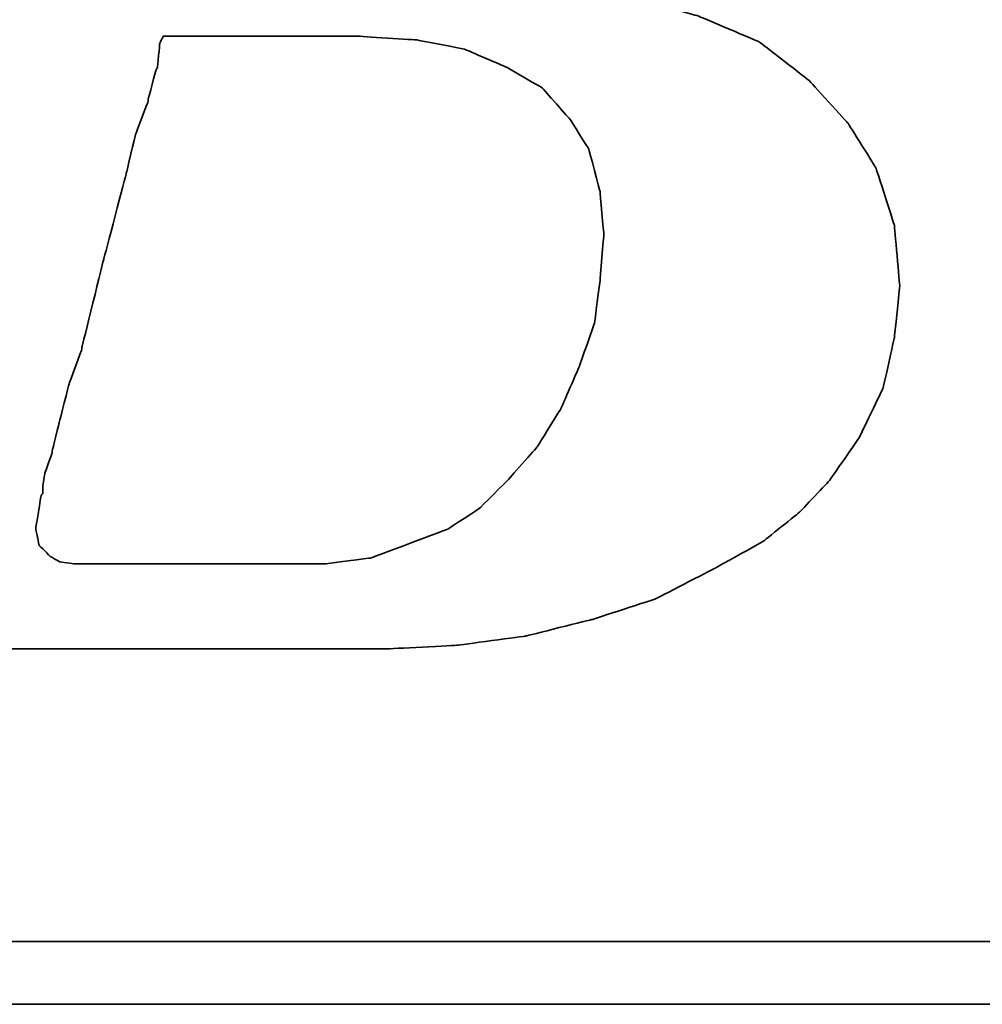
# Model space of a CAD drawing. Header units: millimetres. Extents: x 20 to 369, y 420 to 544.
# Tile 29 of 53: x 288.29 to 290.23, y 456.07 to 458.05. Entities that reach past the tile are written whole.
import ezdxf

# ---------------------------------------------------------------- set-up
doc = ezdxf.new("R2010")
doc.units = ezdxf.units.MM
doc.layers.add('DIM', color=4, linetype='CONTINUOUS')
doc.layers.add('layer 1', color=7, linetype='CONTINUOUS')

# ---------------------------------------------------------------- blocks, each defined once
blk = doc.blocks.new('TBI MOTION logo(完整正式版)')
at = {"layer": 'layer 1', "color": 22, "lineweight": 35}
for points, knots in [([(-64.65375, -6.86375), (-64.65375, -6.86375), (-64.84375, -7.29625), (-64.84375, -7.29625), (-64.84375, -7.29625), (-64.84375, -7.29625), (-64.86875, -7.34375), (-64.86875, -7.34375), (-64.86875, -7.34375), (-64.86875, -7.34375), (-64.86875, -7.36875), (-64.86875, -7.36875), (-64.86875, -7.36875), (-64.86875, -7.36875), (-65.15375, -7.65375), (-65.15375, -7.65375), (-65.15375, -7.65375), (-65.15375, -7.65375), (-65.17875, -7.65375), (-65.17875, -7.65375), (-65.17875, -7.65375), (-65.17875, -7.65375), (-65.20375, -7.67875), (-65.20375, -7.67875), (-65.20375, -7.67875), (-65.20375, -7.67875), (-65.58875, -7.87125), (-65.58875, -7.87125), (-65.58875, -7.87125), (-65.58875, -7.87125), (-65.63375, -7.87125), (-65.63375, -7.87125), (-65.63375, -7.87125), (-65.63375, -7.87125), (-65.65875, -7.89375), (-65.65875, -7.89375), (-65.65875, -7.89375), (-65.65875, -7.89375), (-66.09375, -7.94375), (-66.09375, -7.94375), (-66.09375, -7.94375), (-66.09375, -7.94375), (-66.11375, -7.94375), (-66.11375, -7.94375), (-66.11375, -7.94375), (-66.11375, -7.94375), (-66.16375, -7.94375), (-66.16375, -7.94375), (-66.16375, -7.94375), (-66.16375, -7.94375), (-66.30875, -7.94375), (-66.30875, -7.94375), (-66.30875, -7.94375), (-66.30875, -7.94375), (-66.69375, -7.94375), (-66.69375, -7.94375), (-66.69375, -7.94375), (-66.69375, -7.94375), (-67.07375, -7.94375), (-67.07375, -7.94375), (-67.07375, -7.94375), (-67.07375, -7.94375), (-67.12375, -7.94375), (-67.12375, -7.94375), (-67.12375, -7.94375), (-67.12375, -7.94375), (-67.12375, -7.96625), (-67.12375, -7.96625), (-67.12375, -7.96625), (-67.12375, -7.96625), (-67.14875, -7.99125), (-67.14875, -7.99125), (-67.14875, -7.99125), (-67.14875, -7.99125), (-67.24375, -8.34875), (-67.24375, -8.34875), (-67.24375, -8.34875), (-67.24375, -8.34875), (-67.31375, -8.68625), (-67.31375, -8.68625), (-67.31375, -8.68625), (-67.31375, -8.68625), (-67.26875, -8.68625), (-67.26875, -8.68625), (-67.26875, -8.68625), (-67.26875, -8.68625), (-67.07375, -8.68625), (-67.07375, -8.68625), (-67.07375, -8.68625), (-67.07375, -8.68625), (-66.54875, -8.68625), (-66.54875, -8.68625), (-66.54875, -8.68625), (-66.54875, -8.68625), (-65.82625, -8.68625), (-65.82625, -8.68625), (-65.82625, -8.68625), (-65.82625, -8.68625), (-65.01375, -8.68625), (-65.01375, -8.68625), (-65.01375, -8.68625), (-65.01375, -8.68625), (-64.05375, -8.68625), (-64.05375, -8.68625), (-64.05375, -8.68625), (-64.05375, -8.68625), (-62.08375, -8.68625), (-62.08375, -8.68625), (-62.08375, -8.68625), (-62.08375, -8.68625), (-60.06875, -8.68625), (-60.06875, -8.68625), (-60.06875, -8.68625), (-60.06875, -8.68625), (-59.10875, -8.68625), (-59.10875, -8.68625), (-59.10875, -8.68625), (-59.10875, -8.68625), (-58.29375, -8.68625), (-58.29375, -8.68625), (-58.29375, -8.68625), (-58.29375, -8.68625), (-57.57375, -8.68625), (-57.57375, -8.68625), (-57.57375, -8.68625), (-57.57375, -8.68625), (-57.04875, -8.68625), (-57.04875, -8.68625), (-57.04875, -8.68625), (-57.04875, -8.68625), (-56.85375, -8.68625), (-56.85375, -8.68625), (-56.85375, -8.68625), (-56.85375, -8.68625), (-56.70875, -8.68625), (-56.70875, -8.68625), (-56.70875, -8.68625), (-56.70875, -8.68625), (-56.61375, -8.68625), (-56.61375, -8.68625), (-56.61375, -8.68625), (-56.61375, -8.68625), (-56.56875, -8.68625), (-56.56875, -8.68625), (-56.56875, -8.68625), (-56.56875, -8.68625), (-55.65375, -8.63875), (-55.65375, -8.63875), (-55.65375, -8.63875), (-55.65375, -8.63875), (-54.76875, -8.51875), (-54.76875, -8.51875), (-54.76875, -8.51875), (-54.76875, -8.51875), (-53.90375, -8.30375), (-53.90375, -8.30375), (-53.90375, -8.30375), (-53.90375, -8.30375), (-53.08875, -8.03875), (-53.08875, -8.03875), (-53.08875, -8.03875), (-53.08875, -8.03875), (-52.34375, -7.65375), (-52.34375, -7.65375), (-52.34375, -7.65375), (-52.34375, -7.65375), (-51.69875, -7.29625), (-51.69875, -7.29625), (-51.69875, -7.29625), (-51.69875, -7.29625), (-51.21875, -6.91125), (-51.21875, -6.91125), (-51.21875, -6.91125), (-51.21875, -6.91125), (-50.83375, -6.50375), (-50.83375, -6.50375), (-50.83375, -6.50375), (-50.83375, -6.50375), (-50.44875, -5.94875), (-50.44875, -5.94875), (-50.44875, -5.94875), (-50.44875, -5.94875), (-50.13875, -5.30375), (-50.13875, -5.30375), (-50.13875, -5.30375), (-50.13875, -5.30375), (-49.99375, -4.65375), (-49.99375, -4.65375), (-49.99375, -4.65375), (-49.99375, -4.65375), (-49.92375, -3.98375), (-49.92375, -3.98375), (-49.92375, -3.98375), (-49.92375, -3.98375), (-49.99375, -3.19374), (-49.99375, -3.19374), (-49.99375, -3.19374), (-49.99375, -3.19374), (-50.23374, -2.44874), (-50.23374, -2.44874), (-50.23374, -2.44874), (-50.23374, -2.44874), (-50.59375, -1.87374), (-50.59375, -1.87374), (-50.59375, -1.87374), (-50.59375, -1.87374), (-51.09875, -1.31874), (-51.09875, -1.31874), (-51.09875, -1.31874), (-51.09875, -1.31874), (-51.74375, -0.81875), (-51.74375, -0.81875), (-51.74375, -0.81875), (-51.74375, -0.81875), (-52.53875, -0.48125), (-52.53875, -0.48125), (-52.53875, -0.48125), (-52.53875, -0.48125), (-53.47375, -0.21875), (-53.47375, -0.21875), (-53.47375, -0.21875), (-53.47375, -0.21875), (-54.52875, -0.04874), (-54.52875, -0.04874), (-54.52875, -0.04874), (-54.52875, -0.04874), (-55.65375, 0.12125), (-55.65375, 0.12125), (-55.65375, 0.12125), (-55.65375, 0.12125), (-54.50375, 0.28624), (-54.50375, 0.28624), (-54.50375, 0.28624), (-54.50375, 0.28624), (-53.83375, 0.38124), (-53.83375, 0.38124), (-53.83375, 0.38124), (-53.83375, 0.38124), (-53.18375, 0.50125), (-53.18375, 0.50125), (-53.18375, 0.50125), (-53.18375, 0.50125), (-52.55875, 0.66874), (-52.55875, 0.66874), (-52.55875, 0.66874), (-52.55875, 0.66874), (-52.03375, 0.86124), (-52.03375, 0.86124), (-52.03375, 0.86124), (-52.03375, 0.86124), (-51.50374, 1.03124), (-51.50374, 1.03124), (-51.50374, 1.03124), (-51.50374, 1.03124), (-51.09875, 1.27125), (-51.09875, 1.27125), (-51.09875, 1.27125), (-51.09875, 1.27125), (-50.71375, 1.48624), (-50.71375, 1.48624), (-50.71375, 1.48624), (-50.71375, 1.48624), (-50.37625, 1.77625), (-50.37625, 1.77625), (-50.37625, 1.77625), (-50.37625, 1.77625), (-49.82375, 2.37625), (-49.82375, 2.37625), (-49.82375, 2.37625), (-49.82375, 2.37625), (-49.41875, 2.99625), (-49.41875, 2.99625), (-49.41875, 2.99625), (-49.41875, 2.99625), (-49.22375, 3.76625), (-49.22375, 3.76625), (-49.22375, 3.76625), (-49.22375, 3.76625), (-49.15375, 4.50874), (-49.15375, 4.50874), (-49.15375, 4.50874), (-49.15375, 4.50874), (-49.20375, 5.25125), (-49.20375, 5.25125), (-49.20375, 5.25125), (-49.20375, 5.25125), (-49.41875, 5.92625), (-49.41875, 5.92625), (-49.41875, 5.92625), (-49.41875, 5.92625), (-49.77875, 6.47625), (-49.77875, 6.47625), (-49.77875, 6.47625), (-49.77875, 6.47625), (-50.33125, 7.02624), (-50.33125, 7.02624), (-50.33125, 7.02624), (-50.33125, 7.02624), (-51.00125, 7.43625), (-51.00125, 7.43625), (-51.00125, 7.43625), (-51.00125, 7.43625), (-51.79375, 7.72625), (-51.79375, 7.72625), (-51.79375, 7.72625), (-51.79375, 7.72625), (-52.72875, 7.89124), (-52.72875, 7.89124), (-52.72875, 7.89124), (-52.72875, 7.89124), (-53.83375, 7.98625), (-53.83375, 7.98625), (-53.83375, 7.98625), (-53.83375, 7.98625), (-53.92875, 7.98625), (-53.92875, 7.98625), (-53.92875, 7.98625), (-53.92875, 7.98625), (-54.26375, 7.98625), (-54.26375, 7.98625), (-54.26375, 7.98625), (-54.26375, 7.98625), (-54.74375, 7.98625), (-54.74375, 7.98625), (-54.74375, 7.98625), (-54.74375, 7.98625), (-55.36875, 7.98625), (-55.36875, 7.98625), (-55.36875, 7.98625), (-55.36875, 7.98625), (-56.13375, 7.98625), (-56.13375, 7.98625), (-56.13375, 7.98625), (-56.13375, 7.98625), (-56.94875, 7.98625), (-56.94875, 7.98625), (-56.94875, 7.98625), (-56.94875, 7.98625), (-58.77625, 7.98625), (-58.77625, 7.98625), (-58.77625, 7.98625), (-58.77625, 7.98625), (-60.59875, 7.98625), (-60.59875, 7.98625), (-60.59875, 7.98625), (-60.59875, 7.98625), (-61.41375, 7.98625), (-61.41375, 7.98625), (-61.41375, 7.98625), (-61.41375, 7.98625), (-62.17875, 7.98625), (-62.17875, 7.98625), (-62.17875, 7.98625), (-62.17875, 7.98625), (-62.80375, 7.98625), (-62.80375, 7.98625), (-62.80375, 7.98625), (-62.80375, 7.98625), (-63.30625, 7.98625), (-63.30625, 7.98625), (-63.30625, 7.98625), (-63.30625, 7.98625), (-63.57375, 7.98625), (-63.57375, 7.98625), (-63.57375, 7.98625), (-63.57375, 7.98625), (-63.57375, 7.96375), (-63.57375, 7.96375), (-63.57375, 7.96375), (-63.57375, 7.96375), (-63.59875, 7.94125), (-63.59875, 7.94125), (-63.59875, 7.94125), (-63.59875, 7.94125), (-63.69375, 7.55625), (-63.69375, 7.55625), (-63.69375, 7.55625), (-63.69375, 7.55625), (-63.76375, 7.24624), (-63.76375, 7.24624), (-63.76375, 7.24624), (-63.76375, 7.24624), (-63.23875, 7.24624), (-63.23875, 7.24624), (-63.23875, 7.24624), (-63.23875, 7.24624), (-62.75875, 7.24624), (-62.75875, 7.24624), (-62.75875, 7.24624), (-62.75875, 7.24624), (-62.61125, 7.24624), (-62.61125, 7.24624), (-62.61125, 7.24624), (-62.61125, 7.24624), (-62.56625, 7.24624), (-62.56625, 7.24624), (-62.56625, 7.24624), (-62.56625, 7.24624), (-62.22875, 7.24624), (-62.22875, 7.24624), (-62.22875, 7.24624), (-62.22875, 7.24624), (-62.20375, 7.24624), (-62.20375, 7.24624), (-62.20375, 7.24624), (-62.20375, 7.24624), (-62.17875, 7.21875), (-62.17875, 7.21875), (-62.17875, 7.21875), (-62.17875, 7.21875), (-61.96375, 7.17125), (-61.96375, 7.17125), (-61.96375, 7.17125), (-61.96375, 7.17125), (-61.72375, 7.12624), (-61.72375, 7.12624), (-61.72375, 7.12624), (-61.72375, 7.12624), (-61.70375, 7.12624), (-61.70375, 7.12624), (-61.70375, 7.12624), (-61.70375, 7.12624), (-61.55875, 7.07624), (-61.55875, 7.07624), (-61.55875, 7.07624), (-61.55875, 7.07624), (-61.50875, 7.07624), (-61.50875, 7.07624), (-61.50875, 7.07624), (-61.50875, 7.07624), (-61.48375, 7.02624), (-61.48375, 7.02624), (-61.48375, 7.02624), (-61.48375, 7.02624), (-61.31875, 6.83375), (-61.31875, 6.83375), (-61.31875, 6.83375), (-61.31875, 6.83375), (-61.29375, 6.81125), (-61.29375, 6.81125), (-61.29375, 6.81125), (-61.29375, 6.81125), (-61.29375, 6.78625), (-61.29375, 6.78625), (-61.29375, 6.78625), (-61.29375, 6.78625), (-61.19875, 6.50124), (-61.19875, 6.50124), (-61.19875, 6.50124), (-61.19875, 6.50124), (-61.17375, 6.45124), (-61.17375, 6.45124), (-61.17375, 6.45124), (-61.17375, 6.45124), (-61.19875, 6.40625), (-61.19875, 6.40625), (-61.19875, 6.40625), (-61.19875, 6.40625), (-61.26875, 5.99624), (-61.26875, 5.99624), (-61.26875, 5.99624), (-61.26875, 5.99624), (-61.26875, 5.85125), (-61.26875, 5.85125), (-61.26875, 5.85125), (-61.26875, 5.85125), (-61.26875, 5.82625), (-61.26875, 5.82625), (-61.26875, 5.82625), (-61.26875, 5.82625), (-61.29375, 5.80625), (-61.29375, 5.80625), (-61.29375, 5.80625), (-61.29375, 5.80625), (-61.34125, 5.66125), (-61.34125, 5.66125), (-61.34125, 5.66125), (-61.34125, 5.66125), (-61.41375, 5.44625), (-61.41375, 5.44625), (-61.41375, 5.44625), (-61.41375, 5.44625), (-61.48375, 5.15625), (-61.48375, 5.15625), (-61.48375, 5.15625), (-61.48375, 5.15625), (-61.58375, 4.82124), (-61.58375, 4.82124), (-61.58375, 4.82124), (-61.58375, 4.82124), (-61.79875, 4.00375), (-61.79875, 4.00375), (-61.79875, 4.00375), (-61.79875, 4.00375), (-62.05875, 2.99625), (-62.05875, 2.99625), (-62.05875, 2.99625), (-62.05875, 2.99625), (-62.34875, 1.91625), (-62.34875, 1.91625), (-62.34875, 1.91625), (-62.34875, 1.91625), (-62.97375, -0.41124), (-62.97375, -0.41124), (-62.97375, -0.41124), (-62.97375, -0.41124), (-63.59875, -2.75875), (-63.59875, -2.75875), (-63.59875, -2.75875), (-63.59875, -2.75875), (-63.88375, -3.86374), (-63.88375, -3.86374), (-63.88375, -3.86374), (-63.88375, -3.86374), (-64.14875, -4.82374), (-64.14875, -4.82374), (-64.14875, -4.82374), (-64.14875, -4.82374), (-64.36375, -5.64125), (-64.36375, -5.64125), (-64.36375, -5.64125), (-64.36375, -5.64125), (-64.43625, -5.97625), (-64.43625, -5.97625), (-64.43625, -5.97625), (-64.43625, -5.97625), (-64.50875, -6.28625), (-64.50875, -6.28625), (-64.50875, -6.28625), (-64.50875, -6.28625), (-64.50875, -6.30875), (-64.50875, -6.30875), (-64.50875, -6.30875), (-64.50875, -6.30875), (-64.57875, -6.50375), (-64.57875, -6.50375), (-64.57875, -6.50375), (-64.57875, -6.50375), (-64.62875, -6.69625), (-64.62875, -6.69625), (-64.62875, -6.69625), (-64.62875, -6.69625), (-64.62875, -6.76875), (-64.62875, -6.76875), (-64.62875, -6.76875), (-64.62875, -6.76875), (-64.62875, -6.81375), (-64.62875, -6.81375), (-64.62875, -6.81375), (-64.62875, -6.81375), (-64.62875, -6.83875), (-64.62875, -6.83875), (-64.62875, -6.83875), (-64.62875, -6.83875), (-64.65375, -6.86375), (-64.65375, -6.86375)], [0, 0, 0, 0, 0.00719424, 0.00719424, 0.00719424, 0.00719425, 0.01438849, 0.01438849, 0.01438849, 0.0143885, 0.02158273, 0.02158273, 0.02158273, 0.02158274, 0.02877698, 0.02877698, 0.02877698, 0.02877699, 0.03597122, 0.03597122, 0.03597122, 0.03597123, 0.04316547, 0.04316547, 0.04316547, 0.04316548, 0.05035971, 0.05035971, 0.05035971, 0.05035972, 0.05755396, 0.05755396, 0.05755396, 0.05755397, 0.0647482, 0.0647482, 0.0647482, 0.06474821, 0.07194245, 0.07194245, 0.07194245, 0.07194246, 0.07913669, 0.07913669, 0.07913669, 0.0791367, 0.08633094, 0.08633094, 0.08633094, 0.08633095, 0.09352518, 0.09352518, 0.09352518, 0.09352519, 0.10071942, 0.10071942, 0.10071942, 0.10071943, 0.10791367, 0.10791367, 0.10791367, 0.10791368, 0.11510791, 0.11510791, 0.11510791, 0.11510792, 0.12230216, 0.12230216, 0.12230216, 0.12230217, 0.1294964, 0.1294964, 0.1294964, 0.12949641, 0.13669065, 0.13669065, 0.13669065, 0.13669066, 0.14388489, 0.14388489, 0.14388489, 0.1438849, 0.15107914, 0.15107914, 0.15107914, 0.15107915, 0.15827338, 0.15827338, 0.15827338, 0.15827339, 0.16546763, 0.16546763, 0.16546763, 0.16546764, 0.17266187, 0.17266187, 0.17266187, 0.17266188, 0.17985612, 0.17985612, 0.17985612, 0.17985613, 0.18705036, 0.18705036, 0.18705036, 0.18705037, 0.1942446, 0.1942446, 0.1942446, 0.19424461, 0.20143885, 0.20143885, 0.20143885, 0.20143886, 0.20863309, 0.20863309, 0.20863309, 0.2086331, 0.21582734, 0.21582734, 0.21582734, 0.21582735, 0.22302158, 0.22302158, 0.22302158, 0.22302159, 0.23021583, 0.23021583, 0.23021583, 0.23021584, 0.23741007, 0.23741007, 0.23741007, 0.23741008, 0.24460432, 0.24460432, 0.24460432, 0.24460433, 0.25179856, 0.25179856, 0.25179856, 0.25179857, 0.25899281, 0.25899281, 0.25899281, 0.25899282, 0.26618705, 0.26618705, 0.26618705, 0.26618706, 0.27338129, 0.27338129, 0.27338129, 0.2733813, 0.28057554, 0.28057554, 0.28057554, 0.28057555, 0.28776978, 0.28776978, 0.28776978, 0.28776979, 0.29496403, 0.29496403, 0.29496403, 0.29496404, 0.30215827, 0.30215827, 0.30215827, 0.30215828, 0.30935252, 0.30935252, 0.30935252, 0.30935253, 0.31654676, 0.31654676, 0.31654676, 0.31654677, 0.32374101, 0.32374101, 0.32374101, 0.32374102, 0.33093525, 0.33093525, 0.33093525, 0.33093526, 0.3381295, 0.3381295, 0.3381295, 0.33812951, 0.34532374, 0.34532374, 0.34532374, 0.34532375, 0.35251799, 0.35251799, 0.35251799, 0.352518, 0.35971223, 0.35971223, 0.35971223, 0.35971224, 0.36690647, 0.36690647, 0.36690647, 0.36690648, 0.37410072, 0.37410072, 0.37410072, 0.37410073, 0.38129496, 0.38129496, 0.38129496, 0.38129497, 0.38848921, 0.38848921, 0.38848921, 0.38848922, 0.39568345, 0.39568345, 0.39568345, 0.39568346, 0.4028777, 0.4028777, 0.4028777, 0.40287771, 0.41007194, 0.41007194, 0.41007194, 0.41007195, 0.41726619, 0.41726619, 0.41726619, 0.4172662, 0.42446043, 0.42446043, 0.42446043, 0.42446044, 0.43165468, 0.43165468, 0.43165468, 0.43165469, 0.43884892, 0.43884892, 0.43884892, 0.43884893, 0.44604317, 0.44604317, 0.44604317, 0.44604318, 0.45323741, 0.45323741, 0.45323741, 0.45323742, 0.46043165, 0.46043165, 0.46043165, 0.46043166, 0.4676259, 0.4676259, 0.4676259, 0.46762591, 0.47482014, 0.47482014, 0.47482014, 0.47482015, 0.48201439, 0.48201439, 0.48201439, 0.4820144, 0.48920863, 0.48920863, 0.48920863, 0.48920864, 0.49640288, 0.49640288, 0.49640288, 0.49640289, 0.50359712, 0.50359712, 0.50359712, 0.50359713, 0.51079137, 0.51079137, 0.51079137, 0.51079138, 0.51798561, 0.51798561, 0.51798561, 0.51798562, 0.52517986, 0.52517986, 0.52517986, 0.52517987, 0.5323741, 0.5323741, 0.5323741, 0.53237411, 0.53956835, 0.53956835, 0.53956835, 0.53956836, 0.54676259, 0.54676259, 0.54676259, 0.5467626, 0.55395683, 0.55395683, 0.55395683, 0.55395684, 0.56115108, 0.56115108, 0.56115108, 0.56115109, 0.56834532, 0.56834532, 0.56834532, 0.56834533, 0.57553957, 0.57553957, 0.57553957, 0.57553958, 0.58273381, 0.58273381, 0.58273381, 0.58273382, 0.58992806, 0.58992806, 0.58992806, 0.58992807, 0.5971223, 0.5971223, 0.5971223, 0.59712231, 0.60431655, 0.60431655, 0.60431655, 0.60431656, 0.61151079, 0.61151079, 0.61151079, 0.6115108, 0.61870504, 0.61870504, 0.61870504, 0.61870505, 0.62589928, 0.62589928, 0.62589928, 0.62589929, 0.63309353, 0.63309353, 0.63309353, 0.63309354, 0.64028777, 0.64028777, 0.64028777, 0.64028778, 0.64748201, 0.64748201, 0.64748201, 0.64748202, 0.65467626, 0.65467626, 0.65467626, 0.65467627, 0.6618705, 0.6618705, 0.6618705, 0.66187051, 0.66906475, 0.66906475, 0.66906475, 0.66906476, 0.67625899, 0.67625899, 0.67625899, 0.676259, 0.68345324, 0.68345324, 0.68345324, 0.68345325, 0.69064748, 0.69064748, 0.69064748, 0.69064749, 0.69784173, 0.69784173, 0.69784173, 0.69784174, 0.70503597, 0.70503597, 0.70503597, 0.70503598, 0.71223022, 0.71223022, 0.71223022, 0.71223023, 0.71942446, 0.71942446, 0.71942446, 0.71942447, 0.72661871, 0.72661871, 0.72661871, 0.72661872, 0.73381295, 0.73381295, 0.73381295, 0.73381296, 0.74100719, 0.74100719, 0.74100719, 0.7410072, 0.74820144, 0.74820144, 0.74820144, 0.74820145, 0.75539568, 0.75539568, 0.75539568, 0.75539569, 0.76258993, 0.76258993, 0.76258993, 0.76258994, 0.76978417, 0.76978417, 0.76978417, 0.76978418, 0.77697842, 0.77697842, 0.77697842, 0.77697843, 0.78417266, 0.78417266, 0.78417266, 0.78417267, 0.79136691, 0.79136691, 0.79136691, 0.79136692, 0.79856115, 0.79856115, 0.79856115, 0.79856116, 0.8057554, 0.8057554, 0.8057554, 0.80575541, 0.81294964, 0.81294964, 0.81294964, 0.81294965, 0.82014388, 0.82014388, 0.82014388, 0.82014389, 0.82733813, 0.82733813, 0.82733813, 0.82733814, 0.83453237, 0.83453237, 0.83453237, 0.83453238, 0.84172662, 0.84172662, 0.84172662, 0.84172663, 0.84892086, 0.84892086, 0.84892086, 0.84892087, 0.85611511, 0.85611511, 0.85611511, 0.85611512, 0.86330935, 0.86330935, 0.86330935, 0.86330936, 0.8705036, 0.8705036, 0.8705036, 0.87050361, 0.87769784, 0.87769784, 0.87769784, 0.87769785, 0.88489209, 0.88489209, 0.88489209, 0.8848921, 0.89208633, 0.89208633, 0.89208633, 0.89208634, 0.89928058, 0.89928058, 0.89928058, 0.89928059, 0.90647482, 0.90647482, 0.90647482, 0.90647483, 0.91366906, 0.91366906, 0.91366906, 0.91366907, 0.92086331, 0.92086331, 0.92086331, 0.92086332, 0.92805755, 0.92805755, 0.92805755, 0.92805756, 0.9352518, 0.9352518, 0.9352518, 0.93525181, 0.94244604, 0.94244604, 0.94244604, 0.94244605, 0.94964029, 0.94964029, 0.94964029, 0.9496403, 0.95683453, 0.95683453, 0.95683453, 0.95683454, 0.96402878, 0.96402878, 0.96402878, 0.96402879, 0.97122302, 0.97122302, 0.97122302, 0.97122303, 0.97841727, 0.97841727, 0.97841727, 0.97841728, 0.98561151, 0.98561151, 0.98561151, 0.98561152, 0.99280576, 0.99280576, 0.99280576, 0.99280577, 1, 1, 1, 1]), ([(-61.03125, -6.57375), (-61.03125, -6.57375), (-61.03125, -6.67125), (-61.03125, -6.67125), (-61.03125, -6.67125), (-61.03125, -6.67125), (-61.05375, -6.69625), (-61.05375, -6.69625), (-61.05375, -6.69625), (-61.05375, -6.69625), (-61.12375, -7.12875), (-61.12375, -7.12875), (-61.12375, -7.12875), (-61.12375, -7.12875), (-61.07875, -7.34375), (-61.07875, -7.34375), (-61.07875, -7.34375), (-61.07875, -7.34375), (-60.93375, -7.48875), (-60.93375, -7.48875), (-60.93375, -7.48875), (-60.93375, -7.48875), (-60.81375, -7.55625), (-60.81375, -7.55625), (-60.81375, -7.55625), (-60.81375, -7.55625), (-60.62375, -7.58375), (-60.62375, -7.58375), (-60.62375, -7.58375), (-60.62375, -7.58375), (-60.30875, -7.58375), (-60.30875, -7.58375), (-60.30875, -7.58375), (-60.30875, -7.58375), (-59.97375, -7.58375), (-59.97375, -7.58375), (-59.97375, -7.58375), (-59.97375, -7.58375), (-59.87875, -7.58375), (-59.87875, -7.58375), (-59.87875, -7.58375), (-59.87875, -7.58375), (-59.63625, -7.58375), (-59.63625, -7.58375), (-59.63625, -7.58375), (-59.63625, -7.58375), (-58.96875, -7.58375), (-58.96875, -7.58375), (-58.96875, -7.58375), (-58.96875, -7.58375), (-58.29375, -7.58375), (-58.29375, -7.58375), (-58.29375, -7.58375), (-58.29375, -7.58375), (-58.05375, -7.58375), (-58.05375, -7.58375), (-58.05375, -7.58375), (-58.05375, -7.58375), (-57.98375, -7.58375), (-57.98375, -7.58375), (-57.98375, -7.58375), (-57.98375, -7.58375), (-57.35875, -7.58375), (-57.35875, -7.58375), (-57.35875, -7.58375), (-57.35875, -7.58375), (-56.78375, -7.50875), (-56.78375, -7.50875), (-56.78375, -7.50875), (-56.78375, -7.50875), (-56.27875, -7.31875), (-56.27875, -7.31875), (-56.27875, -7.31875), (-56.27875, -7.31875), (-55.77375, -7.12875), (-55.77375, -7.12875), (-55.77375, -7.12875), (-55.77375, -7.12875), (-55.36875, -6.86375), (-55.36875, -6.86375), (-55.36875, -6.86375), (-55.36875, -6.86375), (-55.00875, -6.50375), (-55.00875, -6.50375), (-55.00875, -6.50375), (-55.00875, -6.50375), (-54.62375, -6.06875), (-54.62375, -6.06875), (-54.62375, -6.06875), (-54.62375, -6.06875), (-54.31375, -5.56875), (-54.31375, -5.56875), (-54.31375, -5.56875), (-54.31375, -5.56875), (-54.07375, -5.01625), (-54.07375, -5.01625), (-54.07375, -5.01625), (-54.07375, -5.01625), (-53.87875, -4.46374), (-53.87875, -4.46374), (-53.87875, -4.46374), (-53.87875, -4.46374), (-53.80875, -3.91375), (-53.80875, -3.91375), (-53.80875, -3.91375), (-53.80875, -3.91375), (-53.75875, -3.31375), (-53.75875, -3.31375), (-53.75875, -3.31375), (-53.75875, -3.31375), (-53.80875, -2.75875), (-53.80875, -2.75875), (-53.80875, -2.75875), (-53.80875, -2.75875), (-53.95375, -2.20875), (-53.95375, -2.20875), (-53.95375, -2.20875), (-53.95375, -2.20875), (-54.19375, -1.82625), (-54.19375, -1.82625), (-54.19375, -1.82625), (-54.19375, -1.82625), (-54.55375, -1.41875), (-54.55375, -1.41875), (-54.55375, -1.41875), (-54.55375, -1.41875), (-55.00875, -1.15125), (-55.00875, -1.15125), (-55.00875, -1.15125), (-55.00875, -1.15125), (-55.56125, -0.91375), (-55.56125, -0.91375), (-55.56125, -0.91375), (-55.56125, -0.91375), (-56.18125, -0.79375), (-56.18125, -0.79375), (-56.18125, -0.79375), (-56.18125, -0.79375), (-56.94875, -0.74374), (-56.94875, -0.74374), (-56.94875, -0.74374), (-56.94875, -0.74374), (-56.99875, -0.74374), (-56.99875, -0.74374), (-56.99875, -0.74374), (-56.99875, -0.74374), (-57.09375, -0.74374), (-57.09375, -0.74374), (-57.09375, -0.74374), (-57.09375, -0.74374), (-57.38375, -0.74374), (-57.38375, -0.74374), (-57.38375, -0.74374), (-57.38375, -0.74374), (-57.76875, -0.74374), (-57.76875, -0.74374), (-57.76875, -0.74374), (-57.76875, -0.74374), (-58.24625, -0.74374), (-58.24625, -0.74374), (-58.24625, -0.74374), (-58.24625, -0.74374), (-58.72875, -0.74374), (-58.72875, -0.74374), (-58.72875, -0.74374), (-58.72875, -0.74374), (-59.20875, -0.74374), (-59.20875, -0.74374), (-59.20875, -0.74374), (-59.20875, -0.74374), (-59.46875, -0.74374), (-59.46875, -0.74374), (-59.46875, -0.74374), (-59.46875, -0.74374), (-59.51625, -0.83875), (-59.51625, -0.83875), (-59.51625, -0.83875), (-59.51625, -0.83875), (-59.54375, -1.15125), (-59.54375, -1.15125), (-59.54375, -1.15125), (-59.54375, -1.15125), (-59.56375, -1.17874), (-59.56375, -1.17874), (-59.56375, -1.17874), (-59.56375, -1.17874), (-59.66375, -1.55875), (-59.66375, -1.55875), (-59.66375, -1.55875), (-59.66375, -1.55875), (-59.66375, -1.58375), (-59.66375, -1.58375), (-59.66375, -1.58375), (-59.66375, -1.58375), (-59.82875, -2.01874), (-59.82875, -2.01874), (-59.82875, -2.01874), (-59.82875, -2.01874), (-59.94875, -2.52125), (-59.94875, -2.52125), (-59.94875, -2.52125), (-59.94875, -2.52125), (-60.23875, -3.62375), (-60.23875, -3.62375), (-60.23875, -3.62375), (-60.23875, -3.62375), (-60.52375, -4.77624), (-60.52375, -4.77624), (-60.52375, -4.77624), (-60.52375, -4.77624), (-60.52375, -4.79874), (-60.52375, -4.79874), (-60.52375, -4.79874), (-60.52375, -4.79874), (-60.69125, -5.25375), (-60.69125, -5.25375), (-60.69125, -5.25375), (-60.69125, -5.25375), (-60.81375, -5.73625), (-60.81375, -5.73625), (-60.81375, -5.73625), (-60.81375, -5.73625), (-60.90875, -6.11875), (-60.90875, -6.11875), (-60.90875, -6.11875), (-60.90875, -6.11875), (-60.90875, -6.14375), (-60.90875, -6.14375), (-60.90875, -6.14375), (-60.90875, -6.14375), (-61.00375, -6.40875), (-61.00375, -6.40875), (-61.00375, -6.40875), (-61.00375, -6.40875), (-61.03125, -6.57375), (-61.03125, -6.57375)], [0, 0, 0, 0, 0.01694915, 0.01694915, 0.01694915, 0.01694916, 0.03389831, 0.03389831, 0.03389831, 0.03389832, 0.05084746, 0.05084746, 0.05084746, 0.05084747, 0.06779661, 0.06779661, 0.06779661, 0.06779662, 0.08474576, 0.08474576, 0.08474576, 0.08474577, 0.10169492, 0.10169492, 0.10169492, 0.10169493, 0.11864407, 0.11864407, 0.11864407, 0.11864408, 0.13559322, 0.13559322, 0.13559322, 0.13559323, 0.15254237, 0.15254237, 0.15254237, 0.15254238, 0.16949153, 0.16949153, 0.16949153, 0.16949154, 0.18644068, 0.18644068, 0.18644068, 0.18644069, 0.20338983, 0.20338983, 0.20338983, 0.20338984, 0.22033898, 0.22033898, 0.22033898, 0.22033899, 0.23728814, 0.23728814, 0.23728814, 0.23728815, 0.25423729, 0.25423729, 0.25423729, 0.2542373, 0.27118644, 0.27118644, 0.27118644, 0.27118645, 0.28813559, 0.28813559, 0.28813559, 0.2881356, 0.30508475, 0.30508475, 0.30508475, 0.30508476, 0.3220339, 0.3220339, 0.3220339, 0.32203391, 0.33898305, 0.33898305, 0.33898305, 0.33898306, 0.3559322, 0.3559322, 0.3559322, 0.35593221, 0.37288136, 0.37288136, 0.37288136, 0.37288137, 0.38983051, 0.38983051, 0.38983051, 0.38983052, 0.40677966, 0.40677966, 0.40677966, 0.40677967, 0.42372881, 0.42372881, 0.42372881, 0.42372882, 0.44067797, 0.44067797, 0.44067797, 0.44067798, 0.45762712, 0.45762712, 0.45762712, 0.45762713, 0.47457627, 0.47457627, 0.47457627, 0.47457628, 0.49152542, 0.49152542, 0.49152542, 0.49152543, 0.50847458, 0.50847458, 0.50847458, 0.50847459, 0.52542373, 0.52542373, 0.52542373, 0.52542374, 0.54237288, 0.54237288, 0.54237288, 0.54237289, 0.55932203, 0.55932203, 0.55932203, 0.55932204, 0.57627119, 0.57627119, 0.57627119, 0.5762712, 0.59322034, 0.59322034, 0.59322034, 0.59322035, 0.61016949, 0.61016949, 0.61016949, 0.6101695, 0.62711864, 0.62711864, 0.62711864, 0.62711865, 0.6440678, 0.6440678, 0.6440678, 0.64406781, 0.66101695, 0.66101695, 0.66101695, 0.66101696, 0.6779661, 0.6779661, 0.6779661, 0.67796611, 0.69491525, 0.69491525, 0.69491525, 0.69491526, 0.71186441, 0.71186441, 0.71186441, 0.71186442, 0.72881356, 0.72881356, 0.72881356, 0.72881357, 0.74576271, 0.74576271, 0.74576271, 0.74576272, 0.76271186, 0.76271186, 0.76271186, 0.76271187, 0.77966102, 0.77966102, 0.77966102, 0.77966103, 0.79661017, 0.79661017, 0.79661017, 0.79661018, 0.81355932, 0.81355932, 0.81355932, 0.81355933, 0.83050847, 0.83050847, 0.83050847, 0.83050848, 0.84745763, 0.84745763, 0.84745763, 0.84745764, 0.86440678, 0.86440678, 0.86440678, 0.86440679, 0.88135593, 0.88135593, 0.88135593, 0.88135594, 0.89830508, 0.89830508, 0.89830508, 0.89830509, 0.91525424, 0.91525424, 0.91525424, 0.91525425, 0.93220339, 0.93220339, 0.93220339, 0.9322034, 0.94915254, 0.94915254, 0.94915254, 0.94915255, 0.96610169, 0.96610169, 0.96610169, 0.9661017, 0.98305085, 0.98305085, 0.98305085, 0.98305086, 1, 1, 1, 1]), ([(75.90875, -9.47875), (75.90875, -9.47875), (75.90875, -12.28625), (75.90875, -12.28625), (75.90875, -12.28625), (75.90875, -12.28625), (75.90875, -12.47875), (75.90875, -12.47875), (75.90875, -12.47875), (75.90875, -12.47875), (75.71625, -12.47875), (75.71625, -12.47875), (75.71625, -12.47875), (75.71625, -12.47875), (-88.32875, -12.47875), (-88.32875, -12.47875), (-88.32875, -12.47875), (-88.32875, -12.47875), (-88.32875, -13.29375), (-88.32875, -13.29375), (-88.32875, -13.29375), (-88.32875, -13.29375), (82.89125, -13.29375), (82.89125, -13.29375), (82.89125, -13.29375), (82.89125, -13.29375), (75.90875, -9.47875), (75.90875, -9.47875)], [0, 0, 0, 0, 0.14285714, 0.14285714, 0.14285714, 0.14285715, 0.28571429, 0.28571429, 0.28571429, 0.2857143, 0.42857143, 0.42857143, 0.42857143, 0.42857144, 0.57142857, 0.57142857, 0.57142857, 0.57142858, 0.71428571, 0.71428571, 0.71428571, 0.71428572, 0.85714286, 0.85714286, 0.85714286, 0.85714287, 1, 1, 1, 1])]:
    blk.add_open_spline(points, degree=3, knots=knots, dxfattribs=at)

msp = doc.modelspace()

# ---------------------------------------------------------------- block references
at = {"layer": 'DIM', "color": 0, "xscale": 0.1555785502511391, "yscale": 0.1555785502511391, "zscale": 0.1555785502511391}
msp.add_blockref('TBI MOTION logo(完整正式版)', (297.8307, 458.1342), dxfattribs=at)

doc.saveas('drawing.dxf')
